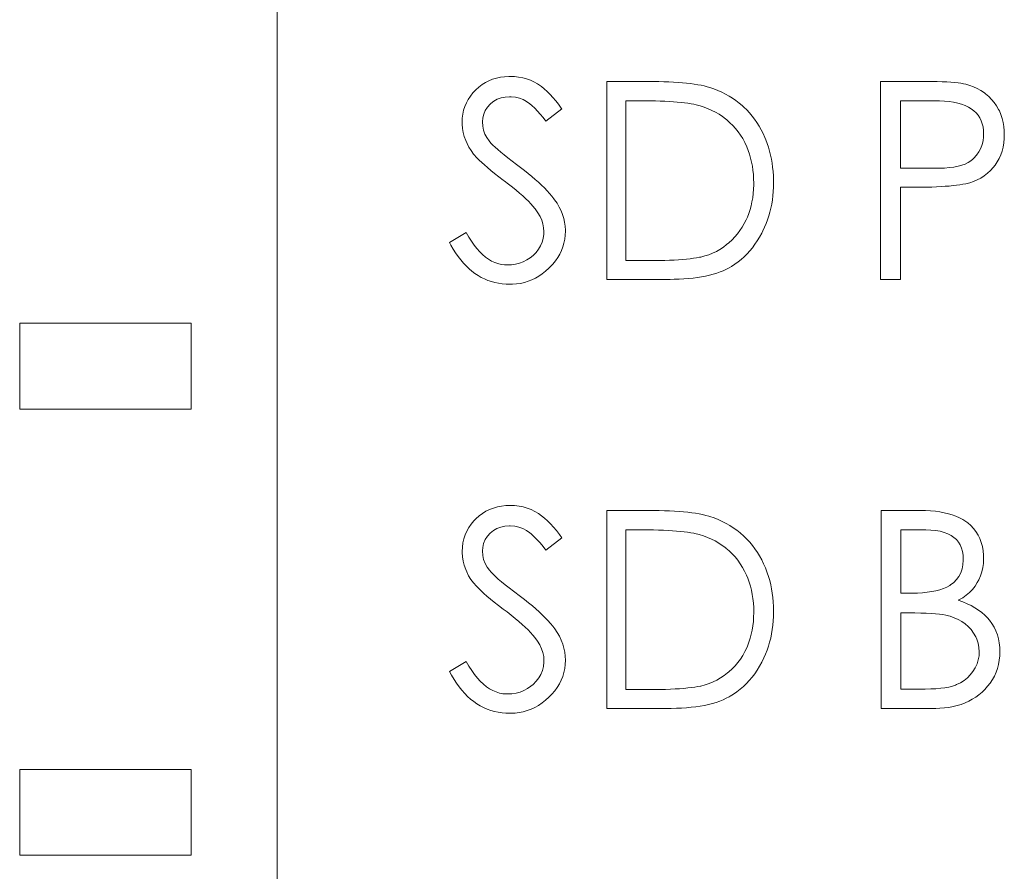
# Model space of a CAD drawing. Extents: x 0 to 899, y -1 to 607.
# Tile 23 of 42: x 362.75 to 368.49, y 324.09 to 329.05. Entities that reach past the tile are written whole.
import ezdxf

# ---------------------------------------------------------------- set-up
doc = ezdxf.new("R2010")
doc.units = 0
doc.header["$LTSCALE"] = 23.1
doc.header["$MEASUREMENT"] = 0
doc.layers.get('0').update_dxf_attribs({"linetype": 'CONTINUOUS'})

msp = doc.modelspace()

# ---------------------------------------------------------------- linework, layer by layer
at = {"lineweight": 5}
for p, q in [((364.2516, 286.1852), (364.2516, 343.3852)), ((365.5076, 328.7053), (365.4862, 328.6968)), ((365.5298, 328.7122), (365.5076, 328.7053)), ((365.5532, 328.717), (365.5298, 328.7122)), ((365.5776, 328.7201), (365.5532, 328.717)), ((365.6027, 328.7216), (365.5776, 328.7201)), ((365.6094, 328.7216), (365.6027, 328.7216)), ((365.635, 328.7207), (365.6094, 328.7216)), ((365.6597, 328.7181), (365.635, 328.7207)), ((365.6834, 328.7138), (365.6597, 328.7181)), ((365.7062, 328.7076), (365.6834, 328.7138)), ((365.7281, 328.6997), (365.7062, 328.7076)), ((365.428, 328.6602), (365.4104, 328.6445)), ((365.4464, 328.6742), (365.428, 328.6602)), ((365.4658, 328.6865), (365.4464, 328.6742)), ((365.4862, 328.6968), (365.4658, 328.6865)), ((365.7491, 328.6899), (365.7281, 328.6997)), ((365.7692, 328.6785), (365.7491, 328.6899)), ((365.7748, 328.6751), (365.7692, 328.6785)), ((365.792, 328.6626), (365.7748, 328.6751)), ((365.809, 328.6488), (365.792, 328.6626)), ((365.826, 328.6336), (365.809, 328.6488)), ((366.1743, 328.6926), (366.1743, 327.5394)), ((366.4455, 328.6926), (366.1743, 328.6926)), ((366.4764, 328.6921), (366.4455, 328.6926)), ((366.5063, 328.6913), (366.4764, 328.6921)), ((366.5349, 328.6903), (366.5063, 328.6913)), ((366.5624, 328.6888), (366.5349, 328.6903)), ((366.5886, 328.687), (366.5624, 328.6888)), ((366.6139, 328.685), (366.5886, 328.687)), ((366.6378, 328.6827), (366.6139, 328.685)), ((366.6608, 328.6801), (366.6378, 328.6827)), ((366.6825, 328.6771), (366.6608, 328.6801)), ((366.7031, 328.6738), (366.6825, 328.6771)), ((366.7225, 328.6702), (366.7031, 328.6738)), ((366.7408, 328.6664), (366.7225, 328.6702)), ((366.758, 328.662), (366.7408, 328.6664)), ((366.7739, 328.6575), (366.758, 328.662)), ((366.7746, 328.6573), (366.7739, 328.6575)), ((366.7981, 328.6492), (366.7746, 328.6573)), ((366.8209, 328.6401), (366.7981, 328.6492)), ((367.7695, 328.6926), (367.7695, 327.5394)), ((368.0348, 328.6926), (367.7695, 328.6926)), ((368.0682, 328.6923), (368.0348, 328.6926)), ((368.0994, 328.6915), (368.0682, 328.6923)), ((368.1283, 328.6906), (368.0994, 328.6915)), ((368.1547, 328.6894), (368.1283, 328.6906)), ((368.179, 328.6879), (368.1547, 328.6894)), ((368.2009, 328.6863), (368.179, 328.6879)), ((368.2204, 328.6843), (368.2009, 328.6863)), ((368.2376, 328.6819), (368.2204, 328.6843)), ((368.2524, 328.6796), (368.2376, 328.6819)), ((368.2651, 328.6767), (368.2524, 328.6796)), ((368.2655, 328.6767), (368.2651, 328.6767)), ((368.2884, 328.6698), (368.2655, 328.6767)), ((368.3107, 328.6613), (368.2884, 328.6698)), ((368.3324, 328.6512), (368.3107, 328.6613)), ((368.3534, 328.6392), (368.3324, 328.6512)), ((365.3786, 328.6078), (365.3657, 328.588)), ((365.3934, 328.6264), (365.3786, 328.6078)), ((365.4102, 328.6443), (365.3934, 328.6264)), ((365.4104, 328.6445), (365.4102, 328.6443)), ((365.5351, 328.5888), (365.5568, 328.5965)), ((365.5568, 328.5965), (365.5807, 328.6012)), ((365.5807, 328.6012), (365.6062, 328.6027)), ((365.6062, 328.6027), (365.6161, 328.6025)), ((365.6161, 328.6025), (365.6409, 328.6002)), ((365.6409, 328.6002), (365.6643, 328.5949)), ((365.6643, 328.5949), (365.6862, 328.587)), ((365.8427, 328.6172), (365.826, 328.6336)), ((365.8593, 328.5993), (365.8427, 328.6172)), ((365.8758, 328.5801), (365.8593, 328.5993)), ((366.8432, 328.6302), (366.8209, 328.6401)), ((366.8647, 328.6193), (366.8432, 328.6302)), ((366.8857, 328.6076), (366.8647, 328.6193)), ((366.9058, 328.5949), (366.8857, 328.6076)), ((366.9253, 328.5815), (366.9058, 328.5949)), ((368.3738, 328.6257), (368.3534, 328.6392)), ((368.3809, 328.6204), (368.3738, 328.6257)), ((368.3993, 328.6047), (368.3809, 328.6204)), ((368.4162, 328.5877), (368.3993, 328.6047)), ((365.346, 328.5466), (365.3391, 328.5245)), ((365.3549, 328.5678), (365.346, 328.5466)), ((365.3657, 328.588), (365.3549, 328.5678)), ((365.4649, 328.524), (365.4775, 328.5433)), ((365.4775, 328.5433), (365.4938, 328.5609)), ((365.4938, 328.5609), (365.4971, 328.564)), ((365.4971, 328.564), (365.5152, 328.5779)), ((365.5152, 328.5779), (365.5351, 328.5888)), ((365.6862, 328.587), (365.7062, 328.5761)), ((365.7062, 328.5761), (365.7251, 328.5625)), ((365.7251, 328.5625), (365.7366, 328.5526)), ((365.7366, 328.5526), (365.7533, 328.537)), ((365.7533, 328.537), (365.7697, 328.52)), ((365.818, 328.4614), (365.9112, 328.5338)), ((365.8922, 328.5595), (365.8758, 328.5801)), ((365.9083, 328.5376), (365.8922, 328.5595)), ((365.9112, 328.5338), (365.9083, 328.5376)), ((366.285, 327.6487), (366.285, 328.5803)), ((366.285, 328.5803), (366.3675, 328.5803)), ((366.3675, 328.5803), (366.3986, 328.5801)), ((366.3986, 328.5801), (366.4287, 328.5797)), ((366.4287, 328.5797), (366.4576, 328.5792)), ((366.4576, 328.5792), (366.4853, 328.5783)), ((366.4853, 328.5783), (366.5117, 328.5772)), ((366.5117, 328.5772), (366.5371, 328.5757)), ((366.5371, 328.5757), (366.5613, 328.5741)), ((366.5613, 328.5741), (366.5843, 328.5723)), ((366.5843, 328.5723), (366.606, 328.5703)), ((366.606, 328.5703), (366.6266, 328.568)), ((366.6266, 328.568), (366.6462, 328.5652)), ((366.6462, 328.5652), (366.6644, 328.5625)), ((366.6644, 328.5625), (366.6814, 328.5595)), ((366.6814, 328.5595), (366.6943, 328.5566)), ((366.6943, 328.5566), (366.7183, 328.55)), ((366.7183, 328.55), (366.7417, 328.5426)), ((366.7417, 328.5426), (366.7643, 328.5339)), ((366.7643, 328.5339), (366.7862, 328.5242)), ((366.9443, 328.567), (366.9253, 328.5815)), ((366.9624, 328.5519), (366.9443, 328.567)), ((366.972, 328.5433), (366.9624, 328.5519)), ((366.9888, 328.5265), (366.972, 328.5433)), ((367.8851, 328.1867), (367.8851, 328.5803)), ((367.8851, 328.5803), (368.0889, 328.5803)), ((368.0889, 328.5803), (368.1115, 328.5799)), ((368.1115, 328.5799), (368.141, 328.5784)), ((368.141, 328.5784), (368.1687, 328.5757)), ((368.1687, 328.5757), (368.1945, 328.5716)), ((368.1945, 328.5716), (368.2188, 328.5665)), ((368.2188, 328.5665), (368.241, 328.56)), ((368.241, 328.56), (368.2617, 328.5522)), ((368.2617, 328.5522), (368.2805, 328.5433)), ((368.2805, 328.5433), (368.2973, 328.5332)), ((368.2973, 328.5332), (368.3125, 328.5218)), ((368.4314, 328.5694), (368.4162, 328.5877)), ((368.4451, 328.5497), (368.4314, 328.5694)), ((368.4572, 328.5287), (368.4451, 328.5497)), ((365.3312, 328.4779), (365.3303, 328.4534)), ((365.3341, 328.5016), (365.3312, 328.4779)), ((365.3391, 328.5245), (365.3341, 328.5016)), ((365.449, 328.4565), (365.4506, 328.48)), ((365.4506, 328.48), (365.456, 328.5028)), ((365.456, 328.5028), (365.4649, 328.524)), ((365.7697, 328.52), (365.786, 328.5017)), ((365.786, 328.5017), (365.8021, 328.4822)), ((365.8021, 328.4822), (365.818, 328.4614)), ((366.7862, 328.5242), (366.8072, 328.5133)), ((366.8072, 328.5133), (366.8276, 328.5014)), ((366.8276, 328.5014), (366.8472, 328.4883)), ((366.8472, 328.4883), (366.866, 328.4742)), ((367.0049, 328.5092), (366.9888, 328.5265)), ((367.0201, 328.4911), (367.0049, 328.5092)), ((367.0346, 328.4721), (367.0201, 328.4911)), ((368.3125, 328.5218), (368.3259, 328.5092)), ((368.3259, 328.5092), (368.3376, 328.4952)), ((368.3376, 328.4952), (368.3474, 328.48)), ((368.3474, 328.48), (368.3554, 328.4637)), ((368.4612, 328.5209), (368.4572, 328.5287)), ((368.4703, 328.4994), (368.4612, 328.5209)), ((368.4777, 328.4769), (368.4703, 328.4994)), ((368.4835, 328.454), (368.4777, 328.4769)), ((365.3303, 328.4534), (365.3305, 328.4429)), ((365.3305, 328.4429), (365.3324, 328.4192)), ((365.3324, 328.4192), (365.3364, 328.3957)), ((365.4504, 328.4317), (365.449, 328.4565)), ((365.4551, 328.4082), (365.4504, 328.4317)), ((366.866, 328.4742), (366.8736, 328.4681)), ((366.8736, 328.4681), (366.8913, 328.4523)), ((366.8913, 328.4523), (366.9081, 328.4355)), ((366.9081, 328.4355), (366.9239, 328.418)), ((366.9239, 328.418), (366.9387, 328.3993)), ((367.0482, 328.4525), (367.0346, 328.4721)), ((367.061, 328.4321), (367.0482, 328.4525)), ((367.073, 328.4111), (367.061, 328.4321)), ((368.3554, 328.4637), (368.3617, 328.4462)), ((368.3617, 328.4462), (368.3662, 328.4272)), ((368.3662, 328.4272), (368.3688, 328.4073)), ((368.4874, 328.4301), (368.4835, 328.454)), ((368.4896, 328.4055), (368.4874, 328.4301)), ((365.3364, 328.3957), (365.3428, 328.3722)), ((365.3428, 328.3722), (365.3511, 328.349)), ((365.4627, 328.3861), (365.4551, 328.4082)), ((365.4734, 328.3657), (365.4627, 328.3861)), ((365.4871, 328.3465), (365.4734, 328.3657)), ((366.9387, 328.3993), (366.9526, 328.3798)), ((366.9526, 328.3798), (366.9653, 328.3592)), ((367.084, 328.3892), (367.073, 328.4111)), ((367.0943, 328.3668), (367.084, 328.3892)), ((367.1003, 328.3521), (367.0943, 328.3668)), ((368.3693, 328.3707), (368.3662, 328.3472)), ((368.3688, 328.4073), (368.3697, 328.3859)), ((368.3697, 328.3859), (368.3693, 328.3707)), ((368.4893, 328.3593), (368.4902, 328.3859)), ((368.4902, 328.3859), (368.4896, 328.4055)), ((365.3511, 328.349), (365.3587, 328.3306)), ((365.3587, 328.3306), (365.3694, 328.3096)), ((365.3694, 328.3096), (365.382, 328.2893)), ((365.498, 328.3337), (365.4871, 328.3465)), ((365.5092, 328.3221), (365.498, 328.3337)), ((365.5224, 328.3094), (365.5092, 328.3221)), ((365.538, 328.2955), (365.5224, 328.3094)), ((366.9653, 328.3592), (366.9773, 328.3376)), ((366.9773, 328.3376), (366.9894, 328.3121)), ((366.9894, 328.3121), (366.9979, 328.2906)), ((367.1084, 328.3308), (367.1003, 328.3521)), ((367.1157, 328.3089), (367.1084, 328.3308)), ((367.1222, 328.2864), (367.1157, 328.3089)), ((368.3525, 328.3031), (368.3416, 328.2825)), ((368.3606, 328.3246), (368.3525, 328.3031)), ((368.3662, 328.3472), (368.3606, 328.3246)), ((368.4768, 328.2866), (368.4826, 328.3098)), ((368.4826, 328.3098), (368.4867, 328.334)), ((368.4867, 328.334), (368.4893, 328.3593)), ((365.382, 328.2893), (365.3969, 328.2698)), ((365.3969, 328.2698), (365.4184, 328.2457)), ((365.4184, 328.2457), (365.4301, 328.2338)), ((365.5555, 328.2803), (365.538, 328.2955)), ((365.5752, 328.264), (365.5555, 328.2803)), ((365.5973, 328.2466), (365.5752, 328.264)), ((365.6214, 328.228), (365.5973, 328.2466)), ((366.9979, 328.2906), (367.0053, 328.2687)), ((367.0053, 328.2687), (367.0118, 328.2463)), ((367.0118, 328.2463), (367.0172, 328.2231)), ((367.1278, 328.2636), (367.1222, 328.2864)), ((367.1327, 328.2405), (367.1278, 328.2636)), ((368.3281, 328.2631), (368.3119, 328.2446)), ((368.3416, 328.2825), (368.3281, 328.2631)), ((368.4601, 328.2437), (368.4694, 328.2647)), ((368.4694, 328.2647), (368.4768, 328.2866)), ((365.4301, 328.2338), (365.4441, 328.2206)), ((365.4441, 328.2206), (365.4598, 328.2061)), ((365.4598, 328.2061), (365.4777, 328.1907)), ((365.4777, 328.1907), (365.4976, 328.1741)), ((365.6478, 328.2083), (365.6214, 328.228)), ((365.6704, 328.1916), (365.6478, 328.2083)), ((365.6936, 328.1739), (365.6704, 328.1916)), ((367.0172, 328.2231), (367.0218, 328.1996)), ((367.0218, 328.1996), (367.0252, 328.1755)), ((367.1368, 328.2168), (367.1327, 328.2405)), ((367.1401, 328.1925), (367.1368, 328.2168)), ((367.1426, 328.1679), (367.1401, 328.1925)), ((368.1705, 328.1902), (368.1422, 328.1878)), ((368.1965, 328.1938), (368.1705, 328.1902)), ((368.2204, 328.1985), (368.1965, 328.1938)), ((368.2421, 328.2045), (368.2204, 328.1985)), ((368.2617, 328.2115), (368.2421, 328.2045)), ((368.279, 328.2199), (368.2617, 328.2115)), ((368.2942, 328.2293), (368.279, 328.2199)), ((368.3072, 328.2399), (368.2942, 328.2293)), ((368.3119, 328.2446), (368.3072, 328.2399)), ((368.4093, 328.1735), (368.4259, 328.1916)), ((368.4259, 328.1916), (368.437, 328.2054)), ((368.437, 328.2054), (368.4493, 328.224)), ((368.4493, 328.224), (368.4601, 328.2437)), ((365.4976, 328.1741), (365.5195, 328.1563)), ((365.5195, 328.1563), (365.5434, 328.1375)), ((365.5434, 328.1375), (365.5693, 328.1176)), ((365.7158, 328.1563), (365.6936, 328.1739)), ((365.7368, 328.139), (365.7158, 328.1563)), ((365.7567, 328.122), (365.7368, 328.139)), ((367.0252, 328.1755), (367.0277, 328.1509)), ((367.0277, 328.1509), (367.0292, 328.1258)), ((367.1442, 328.1428), (367.1426, 328.1679)), ((367.1452, 328.1173), (367.1442, 328.1428)), ((368.1118, 328.1867), (367.8851, 328.1867)), ((368.1422, 328.1878), (368.1118, 328.1867)), ((368.3534, 328.1299), (368.3731, 328.1428)), ((368.3731, 328.1428), (368.3917, 328.1572)), ((368.3917, 328.1572), (368.4093, 328.1735)), ((365.5693, 328.1176), (365.576, 328.1127)), ((365.576, 328.1127), (365.6004, 328.0941)), ((365.6004, 328.0941), (365.6234, 328.076)), ((365.6234, 328.076), (365.6449, 328.0585)), ((365.7755, 328.1051), (365.7567, 328.122)), ((365.7933, 328.0885), (365.7755, 328.1051)), ((365.8099, 328.0722), (365.7933, 328.0885)), ((367.0295, 328.0901), (367.0286, 328.0646)), ((367.0292, 328.1258), (367.0297, 328.0999)), ((367.0297, 328.0999), (367.0295, 328.0901)), ((367.1435, 328.0512), (367.1448, 328.0762)), ((367.1448, 328.0762), (367.1453, 328.1015)), ((367.1453, 328.1015), (367.1452, 328.1173)), ((367.8851, 327.5394), (367.8851, 328.0758)), ((367.8851, 328.0758), (367.9787, 328.0758)), ((367.9787, 328.0758), (368.01, 328.0762)), ((368.01, 328.0762), (368.0398, 328.0767)), ((368.0398, 328.0767), (368.0684, 328.0775)), ((368.0684, 328.0775), (368.0957, 328.0785)), ((368.0957, 328.0785), (368.1216, 328.0798)), ((368.1216, 328.0798), (368.1462, 328.0814)), ((368.1462, 328.0814), (368.1694, 328.0833)), ((368.1694, 328.0833), (368.1913, 328.0854)), ((368.1913, 328.0854), (368.2119, 328.088)), ((368.2119, 328.088), (368.2311, 328.0905)), ((368.2311, 328.0905), (368.249, 328.0936)), ((368.249, 328.0936), (368.2655, 328.0968)), ((368.2655, 328.0968), (368.2884, 328.1022)), ((368.2884, 328.1022), (368.311, 328.1097)), ((368.311, 328.1097), (368.3328, 328.1189)), ((368.3328, 328.1189), (368.3534, 328.1299)), ((365.6449, 328.0585), (365.665, 328.0416)), ((365.665, 328.0416), (365.6836, 328.0252)), ((365.6836, 328.0252), (365.7006, 328.0094)), ((365.8255, 328.0559), (365.8099, 328.0722)), ((365.8399, 328.04), (365.8255, 328.0559)), ((365.8531, 328.0243), (365.8399, 328.04)), ((365.8655, 328.0089), (365.8531, 328.0243)), ((367.0266, 328.0396), (367.0237, 328.0152)), ((367.0286, 328.0646), (367.0266, 328.0396)), ((367.1385, 328.0022), (367.1414, 328.0264)), ((367.1414, 328.0264), (367.1435, 328.0512)), ((365.7006, 328.0094), (365.7162, 327.9942)), ((365.7162, 327.9942), (365.7303, 327.9798)), ((365.7303, 327.9798), (365.7428, 327.9656)), ((365.7428, 327.9656), (365.7538, 327.9523)), ((365.8694, 328.0036), (365.8655, 328.0089)), ((365.8837, 327.9825), (365.8694, 328.0036)), ((365.8962, 327.9609), (365.8837, 327.9825)), ((365.9067, 327.9391), (365.8962, 327.9609)), ((367.0145, 327.9684), (367.0084, 327.9457)), ((367.0196, 327.9915), (367.0145, 327.9684)), ((367.0237, 328.0152), (367.0196, 327.9915)), ((367.1298, 327.9548), (367.1345, 327.9783)), ((367.1345, 327.9783), (367.1385, 328.0022)), ((365.7538, 327.9523), (365.756, 327.9494)), ((365.756, 327.9494), (365.7716, 327.9275)), ((365.7716, 327.9275), (365.7842, 327.9056)), ((365.7842, 327.9056), (365.7942, 327.8837)), ((365.9154, 327.917), (365.9067, 327.9391)), ((365.9224, 327.8947), (365.9154, 327.917)), ((366.9928, 327.9023), (366.9858, 327.8862)), ((367.0011, 327.9239), (366.9928, 327.9023)), ((367.0084, 327.9457), (367.0011, 327.9239)), ((367.1104, 327.8866), (367.1178, 327.9088)), ((367.1178, 327.9088), (367.1242, 327.9316)), ((367.1242, 327.9316), (367.1298, 327.9548)), ((365.7942, 327.8837), (365.8012, 327.862)), ((365.8012, 327.862), (365.8054, 327.8404)), ((365.9273, 327.8721), (365.9224, 327.8947)), ((365.9306, 327.8491), (365.9273, 327.8721)), ((365.932, 327.826), (365.9306, 327.8491)), ((366.9626, 327.8437), (366.9494, 327.8236)), ((366.9747, 327.8645), (366.9626, 327.8437)), ((366.9858, 327.8862), (366.9747, 327.8645)), ((367.0932, 327.843), (367.1023, 327.8645)), ((367.1023, 327.8645), (367.1104, 327.8866)), ((365.3543, 327.8124), (365.2565, 327.7547)), ((365.3694, 327.786), (365.3543, 327.8124)), ((365.8061, 327.8017), (365.8029, 327.7782)), ((365.8054, 327.8404), (365.8068, 327.8189)), ((365.8068, 327.8189), (365.8061, 327.8017)), ((365.9284, 327.7733), (365.9311, 327.7965)), ((365.9311, 327.7965), (365.932, 327.8205)), ((365.932, 327.8205), (365.932, 327.826)), ((366.9195, 327.7865), (366.9031, 327.7693)), ((366.9351, 327.8046), (366.9195, 327.7865)), ((366.9494, 327.8236), (366.9351, 327.8046)), ((367.0637, 327.7853), (367.0762, 327.8077)), ((367.0762, 327.8077), (367.0833, 327.8216)), ((367.0833, 327.8216), (367.0932, 327.843)), ((365.2565, 327.7547), (365.265, 327.7388)), ((365.265, 327.7388), (365.2783, 327.7152)), ((365.3847, 327.7617), (365.3694, 327.786)), ((365.4003, 327.7393), (365.3847, 327.7617)), ((365.4164, 327.7187), (365.4003, 327.7393)), ((365.7878, 327.735), (365.7761, 327.7151)), ((365.7967, 327.756), (365.7878, 327.735)), ((365.8029, 327.7782), (365.7967, 327.756)), ((365.9176, 327.7286), (365.9239, 327.7505)), ((365.9239, 327.7505), (365.9284, 327.7733)), ((366.8718, 327.7415), (366.8526, 327.727)), ((366.8853, 327.7531), (366.8718, 327.7415)), ((366.9031, 327.7693), (366.8853, 327.7531)), ((367.0221, 327.7239), (367.0368, 327.7435)), ((367.0368, 327.7435), (367.0507, 327.7639)), ((367.0507, 327.7639), (367.0637, 327.7853)), ((365.2783, 327.7152), (365.2925, 327.6932)), ((365.2925, 327.6932), (365.3069, 327.6724)), ((365.3069, 327.6724), (365.3219, 327.6526)), ((365.4329, 327.7002), (365.4164, 327.7187)), ((365.4497, 327.6838), (365.4329, 327.7002)), ((365.4667, 327.6693), (365.4497, 327.6838)), ((365.7442, 327.6791), (365.7269, 327.6649)), ((365.7616, 327.6966), (365.7442, 327.6791)), ((365.7761, 327.7151), (365.7616, 327.6966)), ((365.8879, 327.6662), (365.8996, 327.6865)), ((365.8996, 327.6865), (365.9094, 327.7071)), ((365.9094, 327.7071), (365.9176, 327.7286)), ((366.7453, 327.6756), (366.7216, 327.6695)), ((366.7683, 327.683), (366.7453, 327.6756)), ((366.7904, 327.6919), (366.7683, 327.683)), ((366.8119, 327.7022), (366.7904, 327.6919)), ((366.8325, 327.714), (366.8119, 327.7022)), ((366.8526, 327.727), (366.8325, 327.714)), ((366.9744, 327.6715), (366.991, 327.6879)), ((366.991, 327.6879), (367.0069, 327.7055)), ((367.0069, 327.7055), (367.0221, 327.7239)), ((365.3219, 327.6526), (365.3375, 327.6344)), ((365.3375, 327.6344), (365.3536, 327.6174)), ((365.3536, 327.6174), (365.3703, 327.6014)), ((365.4842, 327.6568), (365.4667, 327.6693)), ((365.502, 327.6461), (365.4842, 327.6568)), ((365.5202, 327.6376), (365.502, 327.6461)), ((365.5387, 327.6309), (365.5202, 327.6376)), ((365.5575, 327.6262), (365.5387, 327.6309)), ((365.5769, 327.6237), (365.5575, 327.6262)), ((365.5933, 327.623), (365.5769, 327.6237)), ((365.6183, 327.6241), (365.5933, 327.623)), ((365.6422, 327.6275), (365.6183, 327.6241)), ((365.6648, 327.6335), (365.6422, 327.6275)), ((365.6865, 327.6416), (365.6648, 327.6335)), ((365.7071, 327.6521), (365.6865, 327.6416)), ((365.7269, 327.6649), (365.7071, 327.6521)), ((365.8419, 327.6096), (365.8591, 327.6279)), ((365.8591, 327.6279), (365.8743, 327.6469)), ((365.8743, 327.6469), (365.8879, 327.6662)), ((366.4508, 327.6487), (366.285, 327.6487)), ((366.5114, 327.6497), (366.4508, 327.6487)), ((366.5396, 327.6507), (366.5114, 327.6497)), ((366.5664, 327.6519), (366.5396, 327.6507)), ((366.5915, 327.6534), (366.5664, 327.6519)), ((366.6154, 327.6552), (366.5915, 327.6534)), ((366.6378, 327.6572), (366.6154, 327.6552)), ((366.6586, 327.6593), (366.6378, 327.6572)), ((366.6782, 327.6619), (366.6586, 327.6593)), ((366.6963, 327.6646), (366.6782, 327.6619)), ((366.7129, 327.6677), (366.6963, 327.6646)), ((366.7216, 327.6695), (366.7129, 327.6677)), ((366.8868, 327.6069), (366.9005, 327.6148)), ((366.9005, 327.6148), (366.9199, 327.6275)), ((366.9199, 327.6275), (366.9387, 327.6412)), ((366.9387, 327.6412), (366.9568, 327.6559)), ((366.9568, 327.6559), (366.9744, 327.6715)), ((365.3703, 327.6014), (365.3873, 327.587)), ((365.3873, 327.587), (365.405, 327.5738)), ((365.405, 327.5738), (365.4231, 327.5616)), ((365.4231, 327.5616), (365.4417, 327.551)), ((365.7574, 327.5466), (365.7779, 327.5584)), ((365.7779, 327.5584), (365.7976, 327.5718)), ((365.7976, 327.5718), (365.817, 327.587)), ((365.817, 327.587), (365.8358, 327.6036)), ((365.8358, 327.6036), (365.8419, 327.6096)), ((366.7261, 327.5537), (366.7495, 327.558)), ((366.7495, 327.558), (366.7719, 327.5633)), ((366.7719, 327.5633), (366.7934, 327.5689)), ((366.7934, 327.5689), (366.8141, 327.5752)), ((366.8141, 327.5752), (366.8338, 327.5823)), ((366.8338, 327.5823), (366.8524, 327.5899)), ((366.8524, 327.5899), (366.8701, 327.598)), ((366.8701, 327.598), (366.8868, 327.6069)), ((365.4417, 327.551), (365.4609, 327.5414)), ((365.4609, 327.5414), (365.4806, 327.5332)), ((365.4806, 327.5332), (365.5007, 327.5264)), ((365.5007, 327.5264), (365.5215, 327.5206)), ((365.5215, 327.5206), (365.5427, 327.5162)), ((365.5427, 327.5162), (365.5644, 327.513)), ((365.5644, 327.513), (365.5866, 327.5112)), ((365.5866, 327.5112), (365.6094, 327.5104)), ((365.6094, 327.5104), (365.6237, 327.5108)), ((365.6237, 327.5108), (365.6474, 327.5126)), ((365.6474, 327.5126), (365.6704, 327.516)), ((365.6704, 327.516), (365.693, 327.5211)), ((365.693, 327.5211), (365.7151, 327.528)), ((365.7151, 327.528), (365.7365, 327.5365)), ((365.7365, 327.5365), (365.7574, 327.5466)), ((366.1743, 327.5394), (366.5418, 327.5394)), ((366.5418, 327.5394), (366.5653, 327.5396)), ((366.5653, 327.5396), (366.5946, 327.5403)), ((366.5946, 327.5403), (366.6226, 327.5417)), ((366.6226, 327.5417), (366.65, 327.5437)), ((366.65, 327.5437), (366.6764, 327.5464)), ((366.6764, 327.5464), (366.7017, 327.5497)), ((366.7017, 327.5497), (366.7261, 327.5537)), ((367.7695, 327.5394), (367.8851, 327.5394)), ((362.7516, 327.2834), (362.7516, 326.7834)), ((363.7516, 327.2834), (362.7516, 327.2834)), ((363.7516, 326.7834), (363.7516, 327.2834)), ((362.7516, 326.7834), (363.7516, 326.7834)), ((365.4683, 326.1878), (365.448, 326.1753)), ((365.4897, 326.1983), (365.4683, 326.1878)), ((365.5121, 326.2068), (365.4897, 326.1983)), ((365.5356, 326.2134), (365.5121, 326.2068)), ((365.56, 326.2182), (365.5356, 326.2134)), ((365.5856, 326.2208), (365.56, 326.2182)), ((365.6095, 326.2216), (365.5856, 326.2208)), ((365.6362, 326.2206), (365.6095, 326.2216)), ((365.6618, 326.2178), (365.6362, 326.2206)), ((365.6863, 326.213), (365.6618, 326.2178)), ((365.71, 326.2064), (365.6863, 326.213)), ((365.7325, 326.1979), (365.71, 326.2064)), ((365.7543, 326.1874), (365.7325, 326.1979)), ((365.7748, 326.1751), (365.7543, 326.1874)), ((366.1745, 326.1928), (366.1745, 325.0394)), ((366.4136, 326.1928), (366.1745, 326.1928)), ((366.4469, 326.1926), (366.4136, 326.1928)), ((366.479, 326.192), (366.4469, 326.1926)), ((366.5098, 326.1912), (366.479, 326.192)), ((366.5394, 326.1899), (366.5098, 326.1912)), ((366.5678, 326.1884), (366.5394, 326.1899)), ((366.595, 326.1867), (366.5678, 326.1884)), ((366.6209, 326.1844), (366.595, 326.1867)), ((366.6456, 326.1819), (366.6209, 326.1844)), ((366.6689, 326.1791), (366.6456, 326.1819)), ((367.773, 326.1928), (367.773, 325.0394)), ((368.0008, 326.1928), (367.773, 326.1928)), ((368.0311, 326.1922), (368.0008, 326.1928)), ((368.0603, 326.1907), (368.0311, 326.1922)), ((368.0882, 326.188), (368.0603, 326.1907)), ((368.1147, 326.1842), (368.0882, 326.188)), ((368.1399, 326.1795), (368.1147, 326.1842)), ((365.3987, 326.1323), (365.3826, 326.113)), ((365.4105, 326.1446), (365.3987, 326.1323)), ((365.4289, 326.1609), (365.4105, 326.1446)), ((365.448, 326.1753), (365.4289, 326.1609)), ((365.7928, 326.162), (365.7748, 326.1751)), ((365.8104, 326.1476), (365.7928, 326.162)), ((365.8281, 326.1317), (365.8104, 326.1476)), ((365.8455, 326.1143), (365.8281, 326.1317)), ((366.691, 326.1759), (366.6689, 326.1791)), ((366.7119, 326.1723), (366.691, 326.1759)), ((366.7316, 326.1683), (366.7119, 326.1723)), ((366.75, 326.1641), (366.7316, 326.1683)), ((366.7672, 326.1596), (366.75, 326.1641)), ((366.7746, 326.1573), (366.7672, 326.1596)), ((366.7991, 326.1488), (366.7746, 326.1573)), ((366.823, 326.1393), (366.7991, 326.1488)), ((366.8459, 326.1289), (366.823, 326.1393)), ((366.8683, 326.1175), (366.8459, 326.1289)), ((368.164, 326.1736), (368.1399, 326.1795)), ((368.1867, 326.1668), (368.164, 326.1736)), ((368.2083, 326.1588), (368.1867, 326.1668)), ((368.2286, 326.1499), (368.2083, 326.1588)), ((368.2476, 326.1399), (368.2286, 326.1499)), ((368.2652, 326.1287), (368.2476, 326.1399)), ((368.2768, 326.1203), (368.2652, 326.1287)), ((365.357, 326.0718), (365.3474, 326.05)), ((365.3688, 326.0929), (365.357, 326.0718)), ((365.3826, 326.113), (365.3688, 326.0929)), ((365.4941, 326.061), (365.5123, 326.076)), ((365.5123, 326.076), (365.5328, 326.0877)), ((365.5328, 326.0877), (365.5551, 326.0961)), ((365.5551, 326.0961), (365.5798, 326.101)), ((365.5798, 326.101), (365.6063, 326.1027)), ((365.6063, 326.1027), (365.611, 326.1027)), ((365.611, 326.1027), (365.6372, 326.1006)), ((365.6372, 326.1006), (365.6616, 326.0957)), ((365.6616, 326.0957), (365.6846, 326.0876)), ((365.6846, 326.0876), (365.7056, 326.0766)), ((365.7056, 326.0766), (365.7251, 326.0625)), ((365.8627, 326.0955), (365.8455, 326.1143)), ((365.88, 326.0752), (365.8627, 326.0955)), ((365.8969, 326.0534), (365.88, 326.0752)), ((366.2852, 325.1486), (366.2852, 326.0804)), ((366.2852, 326.0804), (366.3671, 326.0804)), ((366.3671, 326.0804), (366.384, 326.0802)), ((366.384, 326.0802), (366.4158, 326.08)), ((366.4158, 326.08), (366.4463, 326.0794)), ((366.4463, 326.0794), (366.4755, 326.0786)), ((366.4755, 326.0786), (366.5036, 326.0775)), ((366.5036, 326.0775), (366.5301, 326.0762)), ((366.5301, 326.0762), (366.5557, 326.0747)), ((366.5557, 326.0747), (366.5798, 326.0728)), ((366.5798, 326.0728), (366.6027, 326.0707)), ((366.6027, 326.0707), (366.6243, 326.0682)), ((366.6243, 326.0682), (366.6446, 326.0656)), ((366.6446, 326.0656), (366.6638, 326.0625)), ((366.8899, 326.1052), (366.8683, 326.1175)), ((366.9107, 326.0917), (366.8899, 326.1052)), ((366.9308, 326.0775), (366.9107, 326.0917)), ((366.9503, 326.0623), (366.9308, 326.0775)), ((367.8869, 325.7107), (367.8869, 326.0804)), ((367.8869, 326.0804), (368.0199, 326.0804)), ((368.0199, 326.0804), (368.0321, 326.0802)), ((368.0321, 326.0802), (368.0622, 326.0786)), ((368.0622, 326.0786), (368.0901, 326.0756)), ((368.0901, 326.0756), (368.1158, 326.0709)), ((368.1158, 326.0709), (368.1393, 326.0644)), ((368.2948, 326.1046), (368.2768, 326.1203)), ((368.3111, 326.0876), (368.2948, 326.1046)), ((368.3251, 326.0692), (368.3111, 326.0876)), ((368.3374, 326.0495), (368.3251, 326.0692)), ((365.34, 326.0271), (365.3347, 326.0034)), ((365.3474, 326.05), (365.34, 326.0271)), ((365.4552, 326.0002), (365.4643, 326.0224)), ((365.4643, 326.0224), (365.4772, 326.0426)), ((365.4772, 326.0426), (365.4941, 326.061)), ((365.7251, 326.0625), (365.7333, 326.0555)), ((365.7333, 326.0555), (365.7507, 326.0396)), ((365.7507, 326.0396), (365.768, 326.0222)), ((365.768, 326.0222), (365.7848, 326.0032)), ((365.8182, 325.9613), (365.9113, 326.0337)), ((365.9113, 326.0337), (365.8969, 326.0534)), ((366.6638, 326.0625), (366.6816, 326.0593)), ((366.6816, 326.0593), (366.6865, 326.0584)), ((366.6865, 326.0584), (366.7119, 326.0519)), ((366.7119, 326.0519), (366.7364, 326.0445)), ((366.7364, 326.0445), (366.76, 326.0358)), ((366.76, 326.0358), (366.7828, 326.0258)), ((366.7828, 326.0258), (366.805, 326.0148)), ((366.805, 326.0148), (366.8262, 326.0025)), ((366.9721, 326.0434), (366.9503, 326.0623)), ((366.9896, 326.026), (366.9721, 326.0434)), ((367.0063, 326.0078), (366.9896, 326.026)), ((367.0222, 325.9888), (367.0063, 326.0078)), ((368.1393, 326.0644), (368.1606, 326.0565)), ((368.1606, 326.0565), (368.1795, 326.0468)), ((368.1795, 326.0468), (368.1964, 326.0354)), ((368.1964, 326.0354), (368.2108, 326.0225)), ((368.2108, 326.0225), (368.2231, 326.0078)), ((368.2231, 326.0078), (368.2332, 325.9916)), ((368.3477, 326.0284), (368.3374, 326.0495)), ((368.356, 326.0061), (368.3477, 326.0284)), ((365.3315, 325.9789), (365.3303, 325.9534)), ((365.3303, 325.9534), (365.3305, 325.9467)), ((365.3347, 326.0034), (365.3315, 325.9789)), ((365.4492, 325.9566), (365.4503, 325.9763)), ((365.4507, 325.9306), (365.4492, 325.9566)), ((365.4503, 325.9763), (365.4552, 326.0002)), ((365.7848, 326.0032), (365.8017, 325.9831)), ((365.8017, 325.9831), (365.8182, 325.9613)), ((366.8262, 326.0025), (366.8465, 325.989)), ((366.8465, 325.989), (366.8662, 325.9742)), ((366.8662, 325.9742), (366.8677, 325.9729)), ((366.8677, 325.9729), (366.8867, 325.9568)), ((366.8867, 325.9568), (366.9043, 325.9397)), ((367.037, 325.9691), (367.0222, 325.9888)), ((367.051, 325.9484), (367.037, 325.9691)), ((368.2332, 325.9916), (368.2411, 325.9736)), ((368.2411, 325.9736), (368.2466, 325.9541)), ((368.2466, 325.9541), (368.25, 325.9329)), ((368.3624, 325.9824), (368.356, 326.0061)), ((368.3668, 325.9575), (368.3624, 325.9824)), ((368.3693, 325.9312), (368.3668, 325.9575)), ((365.3305, 325.9467), (365.3322, 325.9221)), ((365.3322, 325.9221), (365.3362, 325.8974)), ((365.3362, 325.8974), (365.3426, 325.8732)), ((365.4556, 325.9064), (365.4507, 325.9306)), ((365.4639, 325.8836), (365.4556, 325.9064)), ((366.9043, 325.9397), (366.921, 325.9215)), ((366.921, 325.9215), (366.9365, 325.9024)), ((366.9365, 325.9024), (366.9511, 325.8821)), ((367.0641, 325.9272), (367.051, 325.9484)), ((367.0762, 325.905), (367.0641, 325.9272)), ((367.0876, 325.8821), (367.0762, 325.905)), ((368.251, 325.9029), (368.2489, 325.876)), ((368.25, 325.9329), (368.2512, 325.91)), ((368.2512, 325.91), (368.251, 325.9029)), ((368.3687, 325.8844), (368.3698, 325.91)), ((368.3698, 325.91), (368.3693, 325.9312)), ((365.3426, 325.8732), (365.3512, 325.8489)), ((365.3512, 325.8489), (365.3572, 325.8339)), ((365.4755, 325.8624), (365.4639, 325.8836)), ((365.4892, 325.8442), (365.4755, 325.8624)), ((365.4986, 325.8332), (365.4892, 325.8442)), ((366.9511, 325.8821), (366.9646, 325.8609)), ((366.9646, 325.8609), (366.9769, 325.8385)), ((366.9769, 325.8385), (366.9881, 325.8152)), ((367.098, 325.8584), (367.0876, 325.8821)), ((367.1005, 325.8521), (367.098, 325.8584)), ((367.1088, 325.8298), (367.1005, 325.8521)), ((368.244, 325.8514), (368.2362, 325.8288)), ((368.2489, 325.876), (368.244, 325.8514)), ((368.3522, 325.812), (368.36, 325.8353)), ((368.36, 325.8353), (368.3655, 325.8593)), ((368.3655, 325.8593), (368.3687, 325.8844)), ((365.3572, 325.8339), (365.368, 325.8122)), ((365.368, 325.8122), (365.3811, 325.7909)), ((365.3811, 325.7909), (365.3963, 325.7706)), ((365.5102, 325.8211), (365.4986, 325.8332)), ((365.5244, 325.8078), (365.5102, 325.8211)), ((365.5407, 325.793), (365.5244, 325.8078)), ((365.5595, 325.7771), (365.5407, 325.793)), ((366.9881, 325.8152), (366.9953, 325.7976)), ((366.9953, 325.7976), (367.0034, 325.775)), ((367.1164, 325.807), (367.1088, 325.8298)), ((367.123, 325.7837), (367.1164, 325.807)), ((367.1289, 325.76), (367.123, 325.7837)), ((368.2123, 325.7898), (368.1962, 325.7733)), ((368.2258, 325.8082), (368.2123, 325.7898)), ((368.2362, 325.8288), (368.2258, 325.8082)), ((368.3329, 325.7718), (368.3423, 325.7892)), ((368.3423, 325.7892), (368.3522, 325.812)), ((365.3963, 325.7706), (365.4137, 325.7509)), ((365.4137, 325.7509), (365.4152, 325.7494)), ((365.4152, 325.7494), (365.4268, 325.7373)), ((365.4268, 325.7373), (365.4406, 325.7238)), ((365.4406, 325.7238), (365.4567, 325.709)), ((365.5805, 325.76), (365.5595, 325.7771)), ((365.604, 325.7415), (365.5805, 325.76)), ((365.6298, 325.7217), (365.604, 325.7415)), ((365.6706, 325.6916), (365.6298, 325.7217)), ((367.0034, 325.775), (367.0104, 325.7517)), ((367.0104, 325.7517), (367.0163, 325.7278)), ((367.0163, 325.7278), (367.0212, 325.7034)), ((367.1338, 325.7358), (367.1289, 325.76)), ((367.1378, 325.7109), (367.1338, 325.7358)), ((368.092, 325.7246), (368.0677, 325.7197)), ((368.1147, 325.7306), (368.092, 325.7246)), ((368.1354, 325.7379), (368.1147, 325.7306)), ((368.1545, 325.7462), (368.1354, 325.7379)), ((368.1718, 325.7555), (368.1545, 325.7462)), ((368.1773, 325.7591), (368.1718, 325.7555)), ((368.1962, 325.7733), (368.1773, 325.7591)), ((368.2872, 325.7151), (368.3042, 325.7327)), ((368.3042, 325.7327), (368.3194, 325.7515)), ((368.3194, 325.7515), (368.3329, 325.7718)), ((365.4567, 325.709), (365.4749, 325.6933)), ((365.4749, 325.6933), (365.4952, 325.6762)), ((365.4952, 325.6762), (365.5178, 325.6579)), ((365.6946, 325.673), (365.6706, 325.6916)), ((365.7176, 325.6548), (365.6946, 325.673)), ((367.0212, 325.7034), (367.025, 325.6785)), ((367.025, 325.6785), (367.0277, 325.6529)), ((367.141, 325.6855), (367.1378, 325.7109)), ((367.1433, 325.6599), (367.141, 325.6855)), ((367.9526, 325.7107), (367.8869, 325.7107)), ((367.9841, 325.7113), (367.9526, 325.7107)), ((368.0137, 325.713), (367.9841, 325.7113)), ((368.0415, 325.7159), (368.0137, 325.713)), ((368.0677, 325.7197), (368.0415, 325.7159)), ((368.2222, 325.669), (368.2252, 325.6708)), ((368.2487, 325.6598), (368.2222, 325.669)), ((368.2252, 325.6708), (368.2478, 325.6842)), ((368.2478, 325.6842), (368.2684, 325.699)), ((368.2684, 325.699), (368.2872, 325.7151)), ((365.5178, 325.6579), (365.5426, 325.6383)), ((365.5426, 325.6383), (365.5695, 325.6177)), ((365.5695, 325.6177), (365.5919, 325.6008)), ((365.7394, 325.637), (365.7176, 325.6548)), ((365.76, 325.6192), (365.7394, 325.637)), ((365.7793, 325.6018), (365.76, 325.6192)), ((367.0277, 325.6529), (367.0294, 325.6268)), ((367.0294, 325.6268), (367.0298, 325.6001)), ((367.1448, 325.6336), (367.1433, 325.6599)), ((367.1454, 325.6069), (367.1448, 325.6336)), ((367.1454, 325.6016), (367.1454, 325.6069)), ((368.2735, 325.6493), (368.2487, 325.6598)), ((368.297, 325.6382), (368.2735, 325.6493)), ((368.319, 325.6258), (368.297, 325.6382)), ((368.3395, 325.6124), (368.319, 325.6258)), ((368.3586, 325.5982), (368.3395, 325.6124)), ((365.5919, 325.6008), (365.6163, 325.5817)), ((365.6163, 325.5817), (365.6393, 325.5633)), ((365.6393, 325.5633), (365.6605, 325.5457)), ((365.7975, 325.5845), (365.7793, 325.6018)), ((365.8146, 325.5676), (365.7975, 325.5845)), ((365.8303, 325.5508), (365.8146, 325.5676)), ((365.8449, 325.5343), (365.8303, 325.5508)), ((367.0292, 325.5716), (367.0275, 325.5457)), ((367.0298, 325.5985), (367.0292, 325.5716)), ((367.0298, 325.6001), (367.0298, 325.5985)), ((367.1412, 325.5235), (367.1435, 325.5491)), ((367.1435, 325.5491), (367.145, 325.5752)), ((367.145, 325.5752), (367.1454, 325.6016)), ((367.8869, 325.1518), (367.8869, 325.5951)), ((367.8869, 325.5951), (367.9695, 325.5951)), ((367.9695, 325.5951), (368.0034, 325.5947)), ((368.0034, 325.5947), (368.0345, 325.5938)), ((368.0345, 325.5938), (368.063, 325.5925)), ((368.063, 325.5925), (368.0885, 325.5906)), ((368.0885, 325.5906), (368.1117, 325.5885)), ((368.1117, 325.5885), (368.132, 325.5858)), ((368.132, 325.5858), (368.1496, 325.5826)), ((368.1496, 325.5826), (368.1644, 325.579)), ((368.1644, 325.579), (368.1738, 325.5762)), ((368.1738, 325.5762), (368.1983, 325.5675)), ((368.1983, 325.5675), (368.2212, 325.557)), ((368.2212, 325.557), (368.2425, 325.5447)), ((368.3763, 325.5828), (368.3586, 325.5982)), ((368.3924, 325.5663), (368.3763, 325.5828)), ((368.4036, 325.5534), (368.3924, 325.5663)), ((368.418, 325.5335), (368.4036, 325.5534)), ((365.6605, 325.5457), (365.68, 325.5284)), ((365.68, 325.5284), (365.698, 325.5119)), ((365.698, 325.5119), (365.7145, 325.496)), ((365.7145, 325.496), (365.7293, 325.4808)), ((365.8584, 325.5182), (365.8449, 325.5343)), ((365.8696, 325.5036), (365.8584, 325.5182)), ((365.8844, 325.4816), (365.8696, 325.5036)), ((367.0205, 325.4952), (367.0154, 325.4712)), ((367.0245, 325.5201), (367.0205, 325.4952)), ((367.0275, 325.5457), (367.0245, 325.5201)), ((367.1338, 325.4736), (367.138, 325.4983)), ((367.138, 325.4983), (367.1412, 325.5235)), ((368.2425, 325.5447), (368.2624, 325.5309)), ((368.2624, 325.5309), (368.2792, 325.5163)), ((368.2792, 325.5163), (368.2965, 325.4979)), ((368.2965, 325.4979), (368.3113, 325.478)), ((368.4305, 325.5127), (368.418, 325.5335)), ((368.4409, 325.4909), (368.4305, 325.5127)), ((368.4496, 325.4683), (368.4409, 325.4909)), ((365.7293, 325.4808), (365.7424, 325.4662)), ((365.7424, 325.4662), (365.754, 325.4522)), ((365.754, 325.4522), (365.7689, 325.4317)), ((365.8972, 325.4592), (365.8844, 325.4816)), ((365.908, 325.4365), (365.8972, 325.4592)), ((365.9168, 325.4135), (365.908, 325.4365)), ((367.0089, 325.4475), (367.0015, 325.4247)), ((367.0154, 325.4712), (367.0089, 325.4475)), ((367.1226, 325.4253), (367.1287, 325.4492)), ((367.1287, 325.4492), (367.1338, 325.4736)), ((368.3113, 325.478), (368.3234, 325.4569)), ((368.3234, 325.4569), (368.3302, 325.4418)), ((368.3302, 325.4418), (368.338, 325.4183)), ((368.4563, 325.4448), (368.4496, 325.4683)), ((368.461, 325.4202), (368.4563, 325.4448)), ((365.7689, 325.4317), (365.7826, 325.409)), ((365.7826, 325.409), (365.7932, 325.3864)), ((365.7932, 325.3864), (365.801, 325.3639)), ((365.9236, 325.3902), (365.9168, 325.4135)), ((365.9285, 325.3665), (365.9236, 325.3902)), ((366.9886, 325.3925), (366.9776, 325.3698)), ((366.993, 325.4024), (366.9886, 325.3925)), ((367.0015, 325.4247), (366.993, 325.4024)), ((367.0989, 325.3557), (367.1077, 325.3785)), ((367.1077, 325.3785), (367.1156, 325.4016)), ((367.1156, 325.4016), (367.1226, 325.4253)), ((368.338, 325.4183), (368.3425, 325.3938)), ((368.3425, 325.3938), (368.3442, 325.3686)), ((368.4637, 325.3948), (368.461, 325.4202)), ((368.4646, 325.3703), (368.4637, 325.3948)), ((365.801, 325.3639), (365.8055, 325.3413)), ((365.8055, 325.3413), (365.807, 325.319)), ((365.807, 325.319), (365.8066, 325.3076)), ((365.9314, 325.3427), (365.9285, 325.3665)), ((365.9312, 325.2956), (365.9321, 325.3205)), ((365.9321, 325.3205), (365.9314, 325.3427)), ((366.9519, 325.3267), (366.9371, 325.3068)), ((366.9653, 325.3478), (366.9519, 325.3267)), ((366.9776, 325.3698), (366.9653, 325.3478)), ((367.0785, 325.3116), (367.0891, 325.3336)), ((367.0891, 325.3336), (367.0989, 325.3557)), ((368.3386, 325.3218), (368.3312, 325.2985)), ((368.3429, 325.3461), (368.3386, 325.3218)), ((368.3442, 325.3686), (368.3429, 325.3461)), ((368.4566, 325.2951), (368.461, 325.3193)), ((368.461, 325.3193), (368.4637, 325.3444)), ((368.4637, 325.3444), (368.4646, 325.3703)), ((365.3544, 325.3125), (365.2566, 325.2547)), ((365.3701, 325.285), (365.3544, 325.3125)), ((365.386, 325.2598), (365.3701, 325.285)), ((365.8038, 325.2829), (365.7979, 325.2594)), ((365.8066, 325.3076), (365.8038, 325.2829)), ((365.9234, 325.2479), (365.9283, 325.2714)), ((365.9283, 325.2714), (365.9312, 325.2956)), ((366.9039, 325.2701), (366.8853, 325.253)), ((366.921, 325.2879), (366.9039, 325.2701)), ((366.9371, 325.3068), (366.921, 325.2879)), ((367.0353, 325.2411), (367.0497, 325.2623)), ((367.0497, 325.2623), (367.0635, 325.2845)), ((367.0635, 325.2845), (367.0764, 325.3076)), ((367.0764, 325.3076), (367.0785, 325.3116)), ((368.3207, 325.2761), (368.3073, 325.2547)), ((368.3312, 325.2985), (368.3207, 325.2761)), ((368.4424, 325.2492), (368.4504, 325.2718)), ((368.4504, 325.2718), (368.4566, 325.2951)), ((365.2566, 325.2547), (365.2687, 325.2322)), ((365.2687, 325.2322), (365.2829, 325.2081)), ((365.2829, 325.2081), (365.2977, 325.1855)), ((365.4023, 325.2367), (365.386, 325.2598)), ((365.4192, 325.2157), (365.4023, 325.2367)), ((365.4363, 325.1969), (365.4192, 325.2157)), ((365.7773, 325.2166), (365.7623, 325.1973)), ((365.7892, 325.2375), (365.7773, 325.2166)), ((365.7979, 325.2594), (365.7892, 325.2375)), ((365.9079, 325.203), (365.9166, 325.2251)), ((365.9166, 325.2251), (365.9234, 325.2479)), ((366.8154, 325.2041), (366.7932, 325.1931)), ((366.8368, 325.2164), (366.8154, 325.2041)), ((366.8573, 325.2304), (366.8368, 325.2164)), ((366.8772, 325.2458), (366.8573, 325.2304)), ((366.8853, 325.253), (366.8772, 325.2458)), ((367.004, 325.202), (367.0199, 325.221)), ((367.0199, 325.221), (367.0353, 325.2411)), ((368.2747, 325.2172), (368.2557, 325.2016)), ((368.2921, 325.2352), (368.2747, 325.2172)), ((368.3073, 325.2547), (368.2921, 325.2352)), ((368.4079, 325.1869), (368.4212, 325.2068)), ((368.4212, 325.2068), (368.4328, 325.2276)), ((368.4328, 325.2276), (368.4424, 325.2492)), ((365.2977, 325.1855), (365.3131, 325.1643)), ((365.3131, 325.1643), (365.3288, 325.1446)), ((365.4539, 325.18), (365.4363, 325.1969)), ((365.4717, 325.1656), (365.4539, 325.18)), ((365.4901, 325.1531), (365.4717, 325.1656)), ((365.5087, 325.1429), (365.4901, 325.1531)), ((365.7113, 325.1544), (365.6901, 325.1431)), ((365.7314, 325.1683), (365.7113, 325.1544)), ((365.7445, 325.1791), (365.7314, 325.1683)), ((365.7623, 325.1973), (365.7445, 325.1791)), ((365.8698, 325.1406), (365.8844, 325.1607)), ((365.8844, 325.1607), (365.8971, 325.1815)), ((365.8971, 325.1815), (365.9079, 325.203)), ((366.4185, 325.1486), (366.2852, 325.1486)), ((366.4522, 325.1488), (366.4185, 325.1486)), ((366.4844, 325.1491), (366.4522, 325.1488)), ((366.515, 325.1499), (366.4844, 325.1491)), ((366.5442, 325.1508), (366.515, 325.1499)), ((366.5716, 325.1522), (366.5442, 325.1508)), ((366.5976, 325.1537), (366.5716, 325.1522)), ((366.6219, 325.1556), (366.5976, 325.1537)), ((366.6448, 325.1579), (366.6219, 325.1556)), ((366.666, 325.1601), (366.6448, 325.1579)), ((366.6857, 325.163), (366.666, 325.1601)), ((366.7039, 325.166), (366.6857, 325.163)), ((366.7204, 325.1692), (366.7039, 325.166)), ((366.7218, 325.1694), (366.7204, 325.1692)), ((366.7464, 325.1759), (366.7218, 325.1694)), ((366.7701, 325.1838), (366.7464, 325.1759)), ((366.7932, 325.1931), (366.7701, 325.1838)), ((366.9321, 325.1362), (366.9513, 325.151)), ((366.9513, 325.151), (366.9697, 325.1669)), ((366.9697, 325.1669), (366.9871, 325.184)), ((366.9871, 325.184), (367.004, 325.202)), ((368.0296, 325.1518), (367.8869, 325.1518)), ((368.0618, 325.1524), (368.0296, 325.1518)), ((368.0918, 325.1537), (368.0618, 325.1524)), ((368.1193, 325.1561), (368.0918, 325.1537)), ((368.1445, 325.1594), (368.1193, 325.1561)), ((368.1672, 325.1635), (368.1445, 325.1594)), ((368.1877, 325.1687), (368.1672, 325.1635)), ((368.2059, 325.1747), (368.1877, 325.1687)), ((368.2125, 325.1776), (368.2059, 325.1747)), ((368.2351, 325.1884), (368.2125, 325.1776)), ((368.2557, 325.2016), (368.2351, 325.1884)), ((368.3602, 325.1342), (368.3763, 325.1493)), ((368.3763, 325.1493), (368.393, 325.1677)), ((368.393, 325.1677), (368.4079, 325.1869)), ((365.3288, 325.1446), (365.3453, 325.126)), ((365.3453, 325.126), (365.3624, 325.1089)), ((365.3624, 325.1089), (365.3798, 325.0932)), ((365.3798, 325.0932), (365.398, 325.0788)), ((365.5278, 325.1347), (365.5087, 325.1429)), ((365.5472, 325.1287), (365.5278, 325.1347)), ((365.5669, 325.1247), (365.5472, 325.1287)), ((365.5872, 325.123), (365.5669, 325.1247)), ((365.5936, 325.123), (365.5872, 325.123)), ((365.6194, 325.1241), (365.5936, 325.123)), ((365.6442, 325.1279), (365.6194, 325.1241)), ((365.6677, 325.1343), (365.6442, 325.1279)), ((365.6901, 325.1431), (365.6677, 325.1343)), ((365.8163, 325.0862), (365.8358, 325.1036)), ((365.8358, 325.1036), (365.8533, 325.1213)), ((365.8533, 325.1213), (365.8698, 325.1406)), ((366.8315, 325.0815), (366.851, 325.0892)), ((366.851, 325.0892), (366.8696, 325.0978)), ((366.8696, 325.0978), (366.887, 325.1069)), ((366.887, 325.1069), (366.8918, 325.1095)), ((366.8918, 325.1095), (366.9124, 325.1224)), ((366.9124, 325.1224), (366.9321, 325.1362)), ((368.2828, 325.0811), (368.3035, 325.0923)), ((368.3035, 325.0923), (368.3234, 325.105)), ((368.3234, 325.105), (368.3422, 325.1188)), ((368.3422, 325.1188), (368.3602, 325.1342)), ((365.398, 325.0788), (365.4166, 325.0659)), ((365.4166, 325.0659), (365.4357, 325.0542)), ((365.4357, 325.0542), (365.4556, 325.0439)), ((365.4556, 325.0439), (365.4759, 325.035)), ((365.4759, 325.035), (365.4967, 325.0276)), ((365.71, 325.0261), (365.7323, 325.0346)), ((365.7323, 325.0346), (365.7543, 325.0449)), ((365.7543, 325.0449), (365.7756, 325.0568)), ((365.7756, 325.0568), (365.7962, 325.0707)), ((365.7962, 325.0707), (365.8163, 325.0862)), ((366.1745, 325.0394), (366.5487, 325.0394)), ((366.5487, 325.0394), (366.5796, 325.04)), ((366.5796, 325.04), (366.6094, 325.0411)), ((366.6094, 325.0411), (366.6382, 325.0428)), ((366.6382, 325.0428), (366.666, 325.0453)), ((366.666, 325.0453), (366.6928, 325.0485)), ((366.6928, 325.0485), (366.7185, 325.0523)), ((366.7185, 325.0523), (366.7432, 325.0568)), ((366.7432, 325.0568), (366.7669, 325.0619)), ((366.7669, 325.0619), (366.7894, 325.0678)), ((366.7894, 325.0678), (366.811, 325.0743)), ((366.811, 325.0743), (366.8315, 325.0815)), ((367.773, 325.0394), (368.0906, 325.0394)), ((368.0906, 325.0394), (368.1141, 325.04)), ((368.1141, 325.04), (368.1409, 325.0417)), ((368.1409, 325.0417), (368.1666, 325.0449)), ((368.1666, 325.0449), (368.1917, 325.0494)), ((368.1917, 325.0494), (368.2157, 325.0553)), ((368.2157, 325.0553), (368.239, 325.0625)), ((368.239, 325.0625), (368.2614, 325.071)), ((368.2614, 325.071), (368.2828, 325.0811)), ((365.4967, 325.0276), (365.5182, 325.0214)), ((365.5182, 325.0214), (365.5401, 325.0166)), ((365.5401, 325.0166), (365.5627, 325.0132)), ((365.5627, 325.0132), (365.5858, 325.0111)), ((365.5858, 325.0111), (365.6095, 325.0106)), ((365.6095, 325.0106), (365.6143, 325.0106)), ((365.6143, 325.0106), (365.6391, 325.0117)), ((365.6391, 325.0117), (365.6632, 325.0147)), ((365.6632, 325.0147), (365.6869, 325.0197)), ((365.6869, 325.0197), (365.71, 325.0261)), ((362.7516, 324.6834), (362.7516, 324.1834)), ((363.7516, 324.6834), (362.7516, 324.6834)), ((363.7516, 324.1834), (363.7516, 324.6834)), ((362.7516, 324.1834), (363.7516, 324.1834))]:
    msp.add_line(p, q, dxfattribs=at)

doc.saveas('drawing.dxf')
